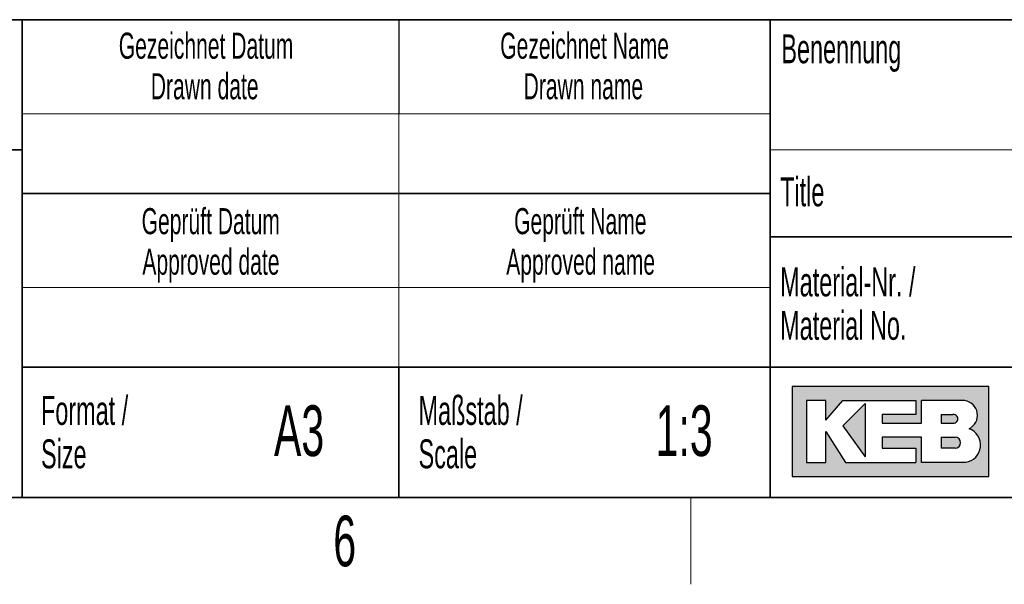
# Paper-space layout 'Blatt2' of a CAD drawing. Header units: millimetres. Extents: x 5 to 418, y 2 to 292.
# Tile 46 of 59: x 266 to 334, y 6 to 45. Entities that reach past the tile are written whole.
import ezdxf

# ---------------------------------------------------------------- set-up
doc = ezdxf.new("R2010")
doc.units = ezdxf.units.MM
doc.layers.add('SLD-0', color=7, linetype='Continuous')
doc.styles.add('SLDTEXTSTYLE1', font='TXT', dxfattribs={"width": 0.605})

psp = doc.layouts.new('Blatt2')

# ---------------------------------------------------------------- hatches: boundary and pattern name
at = {"linetype": 'Continuous'}
h = psp.add_hatch(color=7, dxfattribs=at)
h.paths.add_polyline_path([(319.519086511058, 13.45626988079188), (333.083981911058, 13.45626988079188), (333.083981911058, 19.65736492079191), (319.519086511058, 19.65736492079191)], flags=0)
edge = h.paths.add_edge_path(flags=0)
edge.add_arc((331.3188604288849, 15.61738520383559), 1.20464082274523, -81.72003226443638, 70.1709600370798, ccw=False)
edge.add_line((331.4923410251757, 14.42530131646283), (331.480008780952, 14.42519098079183))
edge.add_line((331.480008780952, 14.42519098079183), (328.4331606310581, 14.42519098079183))
edge.add_line((328.4331606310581, 14.42519098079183), (328.4331606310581, 16.16924896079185))
edge.add_line((328.4331606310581, 16.16924896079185), (325.7201815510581, 16.16924896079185))
edge.add_line((325.7201815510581, 16.16924896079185), (325.7201815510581, 15.39411208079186))
edge.add_line((325.7201815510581, 15.39411208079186), (328.0455921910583, 15.39411208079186))
edge.add_line((328.0455921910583, 15.39411208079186), (328.0455921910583, 14.42519098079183))
edge.add_line((328.0455921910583, 14.42519098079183), (323.2009866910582, 14.42519098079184))
edge.add_line((323.2009866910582, 14.42519098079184), (321.8444971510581, 16.55681740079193))
edge.add_line((321.8444971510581, 16.55681740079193), (321.8444971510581, 14.42519098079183))
edge.add_line((321.8444971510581, 14.42519098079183), (320.4880076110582, 14.42519098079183))
edge.add_line((320.4880076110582, 14.42519098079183), (320.4880076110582, 18.68844382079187))
edge.add_line((320.4880076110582, 18.68844382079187), (321.8444971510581, 18.68844382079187))
edge.add_line((321.8444971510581, 18.68844382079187), (321.8444971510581, 17.33195428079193))
edge.add_line((321.8444971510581, 17.33195428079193), (323.0072024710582, 18.68844382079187))
edge.add_line((323.0072024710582, 18.68844382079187), (328.0455921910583, 18.68844382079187))
edge.add_line((328.0455921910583, 18.68844382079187), (328.0455921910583, 17.71952272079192))
edge.add_line((328.0455921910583, 17.71952272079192), (325.7201815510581, 17.71952272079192))
edge.add_line((325.7201815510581, 17.71952272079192), (325.7201815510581, 17.13817006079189))
edge.add_line((325.7201815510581, 17.13817006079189), (328.4331606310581, 17.13817006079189))
edge.add_line((328.4331606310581, 17.13817006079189), (328.4331606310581, 18.68844382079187))
edge.add_line((328.4331606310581, 18.68844382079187), (331.4242487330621, 18.68844382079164))
edge.add_line((331.4242487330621, 18.68844382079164), (331.4256482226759, 18.68844382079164))
edge.add_line((331.4256482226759, 18.68844382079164), (331.4259454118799, 18.68845828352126))
edge.add_arc((331.2860949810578, 17.67430640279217), 1.023749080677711, -64.45894120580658, 82.14849338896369, ccw=False)
psp.add_hatch(color=7, dxfattribs=at).paths.add_polyline_path([(324.5574762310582, 14.81275942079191), (324.557476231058, 18.49465960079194), (323.0072024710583, 16.94438584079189)], flags=0)
h = psp.add_hatch(color=7, dxfattribs=at)
edge = h.paths.add_edge_path(flags=0)
edge.add_line((329.7896501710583, 17.13817006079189), (330.6013652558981, 17.13817006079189))
edge.add_arc((330.6568434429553, 17.42884639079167), 0.2959232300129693, 259.1945394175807, 460.8054605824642)
edge.add_line((330.6013652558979, 17.71952272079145), (329.7896501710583, 17.71952272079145))
edge.add_line((329.7896501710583, 17.71952272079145), (329.7896501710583, 17.13817006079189))
h = psp.add_hatch(color=7, dxfattribs=at)
edge = h.paths.add_edge_path(flags=0)
edge.add_line((329.7896501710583, 15.39411208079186), (330.7588584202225, 15.39411208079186))
edge.add_arc((330.7588584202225, 15.78168052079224), 0.3875684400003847, 270.0000000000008, 450.0000000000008)
edge.add_line((330.7588584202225, 16.16924896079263), (330.7386620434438, 16.16924896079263))
edge.add_line((330.7386620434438, 16.16924896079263), (329.7896501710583, 16.16924896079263))
edge.add_line((329.7896501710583, 16.16924896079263), (329.7896501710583, 15.39411208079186))

# ---------------------------------------------------------------- linework, layer by layer
at = {"layer": 'SLD-0', "lineweight": 35}
for p, q in [((225.616731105, 45), (266.3304509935, 45)), ((266.3304509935, 12), (266.3304509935, 45)), ((266.3304509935, 45), (266.3304509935, 12)), ((318, 45), (266.3304509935, 45)), ((318, 45), (318, 12)), ((318, 45), (318, 40.1053465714)), ((318, 45), (408, 45)), ((318, 45), (318, 12)), ((225.616731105, 36), (266.3304509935, 36)), ((266.3304509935, 33), (318, 33)), ((408, 30), (318, 30)), ((266.3304509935, 21), (318, 21)), ((292.3304509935, 21), (292.3304509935, 12)), ((318, 21), (390, 21)), ((26, 12), (408, 12)), ((225.616731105, 12), (266.3304509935, 12)), ((266.3304509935, 12), (318, 12))]:
    psp.add_line(p, q, dxfattribs=at)
at = {"layer": 'SLD-0'}
for p, q in [((292.3304509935, 45), (292.3304509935, 38.5)), ((331.4242487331, 18.6884438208), (331.4256482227, 18.6884438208)), ((331.4256482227, 18.6884438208), (331.4259454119, 18.6884582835)), ((331.480008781, 14.4251909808), (331.4923410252, 14.4253013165))]:
    psp.add_line(p, q, dxfattribs=at)
at = {"layer": 'SLD-0', "lineweight": 18}
for p, q in [((266.3304509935, 38.5), (318, 38.5)), ((292.3304509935, 38.5), (292.3304509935, 33)), ((292.3304509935, 33), (292.3304509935, 26.5)), ((266.3304509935, 26.5), (318, 26.5)), ((292.3304509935, 26.5), (292.3304509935, 21)), ((312.5, 6), (312.5, 12))]:
    psp.add_line(p, q, dxfattribs=at)
at = {"layer": 'SLD-0', "color": 7, "linetype": 'Continuous', "lineweight": 18}
psp.add_line((318, 36), (408, 36), dxfattribs=at)
at = {"layer": 'SLD-0', "linetype": 'Continuous'}
for p, q in [((333.0839819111, 19.6573649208), (319.5190865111, 19.6573649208)), ((319.5190865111, 19.6573649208), (319.5190865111, 13.4562698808)), ((333.0839819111, 13.4562698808), (333.0839819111, 19.6573649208)), ((321.8444971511, 18.6884438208), (320.4880076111, 18.6884438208)), ((320.4880076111, 18.6884438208), (320.4880076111, 14.4251909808)), ((321.8444971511, 17.3319542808), (323.0072024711, 18.6884438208)), ((321.8444971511, 17.3319542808), (321.8444971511, 18.6884438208)), ((323.0072024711, 18.6884438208), (328.0455921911, 18.6884438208)), ((324.5574762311, 18.4946596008), (323.0072024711, 16.9443858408)), ((324.5574762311, 18.4946596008), (324.5574762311, 14.8127594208)), ((328.0455921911, 18.6884438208), (328.0455921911, 17.7195227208)), ((331.4242487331, 18.6884438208), (328.4331606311, 18.6884438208)), ((328.4331606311, 17.1381700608), (328.4331606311, 18.6884438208)), ((331.4242487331, 18.6884438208), (331.4256482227, 18.6884438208)), ((331.4256482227, 18.6884438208), (331.4259454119, 18.6884582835)), ((325.7201815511, 17.7195227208), (325.7201815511, 17.1381700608)), ((328.0455921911, 17.7195227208), (325.7201815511, 17.7195227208)), ((329.7896501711, 17.7195227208), (330.6013652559, 17.7195227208)), ((329.7896501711, 17.7195227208), (329.7896501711, 17.1381700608)), ((325.7201815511, 17.1381700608), (328.4331606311, 17.1381700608)), ((329.7896501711, 17.1381700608), (330.6013652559, 17.1381700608)), ((321.8444971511, 14.4251909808), (321.8444971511, 16.5568174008)), ((321.8444971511, 16.5568174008), (323.2009866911, 14.4251909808)), ((323.0072024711, 16.9443858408), (324.5574762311, 14.8127594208)), ((325.7201815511, 16.1692489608), (325.7201815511, 15.3941120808)), ((328.4331606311, 16.1692489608), (325.7201815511, 16.1692489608)), ((328.4331606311, 14.4251909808), (328.4331606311, 16.1692489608)), ((329.7896501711, 16.1692489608), (330.7588584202, 16.1692489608)), ((329.7896501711, 16.1692489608), (329.7896501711, 15.3941120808)), ((330.7386620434, 16.1692489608), (330.7588584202, 16.1692489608)), ((325.7201815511, 15.3941120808), (328.0455921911, 15.3941120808)), ((328.0455921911, 15.3941120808), (328.0455921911, 14.4251909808)), ((330.7588584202, 15.3941120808), (329.7896501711, 15.3941120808)), ((320.4880076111, 14.4251909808), (321.8444971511, 14.4251909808)), ((323.2009866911, 14.4251909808), (328.0455921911, 14.4251909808)), ((331.480008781, 14.4251909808), (328.4331606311, 14.4251909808)), ((331.480008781, 14.4251909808), (331.4923410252, 14.4253013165)), ((319.5190865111, 13.4562698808), (333.0839819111, 13.4562698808))]:
    psp.add_line(p, q, dxfattribs=at)
at = {"layer": 'SLD-0', "color": 7, "linetype": 'Continuous', "lineweight": 35}
psp.add_line((408, 12), (318, 12), dxfattribs=at)
at = {"layer": 'SLD-0', "linetype": 'Continuous'}
for centre, radius, start, end in [((331.2860949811, 17.6743064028), 1.023749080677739, 295.5410587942, 82.148493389), ((330.656843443, 17.4288463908), 0.2959232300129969, 259.1945394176, 100.8054605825), ((331.3188604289, 15.6173852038), 1.204640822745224, 278.2799677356, 70.1709600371), ((330.7588584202, 15.7816805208), 0.3875684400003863, 270, 90)]:
    psp.add_arc(centre, radius, start, end, dxfattribs=at)

# ---------------------------------------------------------------- texts
at = {"layer": 'SLD-0', "style": 'SLDTEXTSTYLE1'}
for s, insert, char_height, attachment_point in [('Gezeichnet Datum', (279.0254468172, 44.103942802), 1.8, 2), ('Gezeichnet Name', (305.1708434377, 44.1039425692), 1.8, 2), ('Benennung', (318.7636716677, 43.9908879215), 2, 1), ('Drawn date', (278.9302899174, 41.3039429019), 1.8, 2), ('Drawn name', (305.0870934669, 41.303942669), 1.8, 2), ('Title', (318.6797653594, 34.1107265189), 2, 1), ('Geprüft Datum', (279.349366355, 31.9851255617), 1.8, 2), ('Geprüft Name', (304.8761939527, 31.9851255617), 1.8, 2), ('Approved date', (279.3620221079, 29.1851256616), 1.8, 2), ('Approved name', (304.900256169, 29.1851256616), 1.8, 2), ('Material-Nr. /', (318.6797653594, 27.8878268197), 2, 1), ('Material No.', (318.6797653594, 24.8878267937), 2, 1), ('Format /', (267.6250939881, 19.0115942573), 2, 1), ('Maßstab /', (293.7028556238, 19.0115944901), 2, 1), ('A3', (285.4514616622, 18.3608999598), 3.5, 2), ('1:3', (312.0485231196, 18.3609001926), 3.5, 2), ('Size', (267.6250939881, 16.0115942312), 2, 1), ('Scale', (293.7028556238, 16.011594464), 2, 1), ('6', (288.6027123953, 10.7429955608), 3.5, 2)]:
    psp.add_mtext(s, dxfattribs=dict(at, insert=insert, char_height=char_height, attachment_point=attachment_point))

doc.saveas('drawing.dxf')
